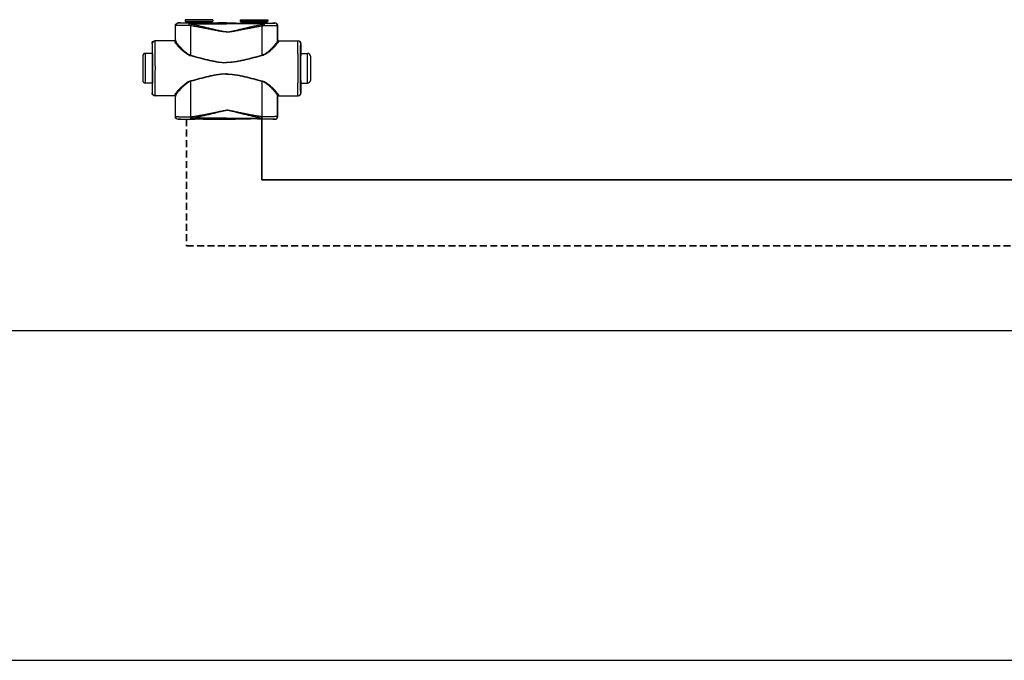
# Model space of a CAD drawing. Header units: millimetres. Extents: x 60394 to 199354, y 20895 to 166073.
# Tile 1 of 256: x 65356 to 66251, y 23395 to 23978. Entities that reach past the tile are written whole.
import ezdxf

# ---------------------------------------------------------------- set-up
doc = ezdxf.new("R2010")
doc.units = ezdxf.units.MM
doc.linetypes.add('VERDECKT', pattern=[9.525, 6.35, -3.175])
doc.layers.add('UT_POTRUBI - PŘÍVOD', color=1, linetype='Continuous', lineweight=35)
doc.layers.add('UT_SCHÉMA_ZPÁTEČKA', color=172, linetype='VERDECKT', lineweight=35)

msp = doc.modelspace()

# ---------------------------------------------------------------- linework, layer by layer
at = {"color": 0, "linetype": 'Continuous'}
for p, q in [((65531.51, 23977.97), (65506.31, 23977.97)), ((65506.31, 23977.97), (65506.31, 23976.57)), ((65531.51, 23977.97), (65531.51, 23976.57)), ((65556.31, 23977.97), (65581.51, 23977.97)), ((65556.31, 23977.97), (65556.31, 23976.57)), ((65581.51, 23977.97), (65581.51, 23976.57)), ((65497.53, 23972.45), (65497.41, 23972.57)), ((65497.41, 23959.57), (65497.41, 23972.57)), ((65500.03, 23974.95), (65499.91, 23975.07)), ((65501.56, 23975.07), (65499.91, 23975.07)), ((65501.91, 23974.97), (65501.56, 23975.07)), ((65506.31, 23976.57), (65507.26, 23975.62)), ((65506.31, 23976.57), (65531.51, 23976.57)), ((65507.26, 23975.62), (65530.55, 23975.62)), ((65507.41, 23975.26), (65530.41, 23975.26)), ((65507.41, 23975.26), (65507.41, 23974.9)), ((65515.05, 23974.88), (65510.21, 23974.88)), ((65510.21, 23974.18), (65510.21, 23974.88)), ((65510.21, 23974.18), (65543.91, 23974.18)), ((65543.91, 23974.88), (65522.76, 23974.88)), ((65530.41, 23975.26), (65530.41, 23974.9)), ((65531.51, 23976.57), (65530.55, 23975.62)), ((65537.66, 23975.07), (65535.91, 23974.97)), ((65543.91, 23975.07), (65537.66, 23975.07)), ((65543.91, 23975.07), (65550.16, 23975.07)), ((65543.91, 23974.88), (65565.05, 23974.88)), ((65577.61, 23974.18), (65543.91, 23974.18)), ((65550.16, 23975.07), (65551.91, 23974.97)), ((65581.51, 23976.57), (65556.31, 23976.57)), ((65556.31, 23976.57), (65557.26, 23975.62)), ((65580.55, 23975.62), (65557.26, 23975.62)), ((65580.41, 23975.26), (65557.41, 23975.26)), ((65557.41, 23975.26), (65557.41, 23974.9)), ((65572.76, 23974.88), (65577.61, 23974.88)), ((65577.61, 23974.18), (65577.61, 23974.88)), ((65580.41, 23975.26), (65580.41, 23974.9)), ((65581.51, 23976.57), (65580.55, 23975.62)), ((65585.91, 23974.97), (65586.26, 23975.07)), ((65586.26, 23975.07), (65587.91, 23975.07)), ((65587.79, 23974.95), (65587.91, 23975.07)), ((65590.28, 23972.45), (65590.41, 23972.57)), ((65590.41, 23959.57), (65590.41, 23972.57)), ((65497.41, 23959.57), (65497.51, 23959.57)), ((65590.41, 23959.57), (65590.3, 23959.57)), ((65476.42, 23956.27), (65476.21, 23956.27)), ((65476.21, 23956.27), (65476.21, 23948.12)), ((65496.71, 23958.77), (65478.71, 23958.77)), ((65591.1, 23958.77), (65609.11, 23958.77)), ((65611.4, 23956.27), (65611.61, 23956.27)), ((65611.61, 23956.27), (65611.61, 23948.12)), ((65467.71, 23944.77), (65467.71, 23922.77)), ((65476.46, 23947.27), (65470.21, 23947.27)), ((65470.21, 23920.27), (65470.21, 23947.27)), ((65476.21, 23948.12), (65476.42, 23947.77)), ((65476.6, 23947.76), (65476.6, 23947.77)), ((65611.21, 23947.76), (65611.21, 23947.77)), ((65611.36, 23947.27), (65617.61, 23947.27)), ((65611.61, 23948.12), (65611.4, 23947.77)), ((65617.61, 23920.27), (65617.61, 23947.27)), ((65620.11, 23944.77), (65620.11, 23922.77)), ((65476.46, 23920.27), (65470.21, 23920.27)), ((65476.42, 23919.77), (65476.21, 23919.42)), ((65476.21, 23919.42), (65476.21, 23911.27)), ((65476.6, 23919.77), (65476.6, 23919.78)), ((65611.21, 23919.77), (65611.21, 23919.78)), ((65611.36, 23920.27), (65617.61, 23920.27)), ((65611.4, 23919.77), (65611.61, 23919.42)), ((65611.61, 23919.42), (65611.61, 23911.27)), ((65476.21, 23911.27), (65476.42, 23911.27)), ((65496.71, 23908.77), (65478.71, 23908.77)), ((65497.51, 23907.97), (65497.41, 23907.97)), ((65497.41, 23889.87), (65497.41, 23907.97)), ((65590.3, 23907.97), (65590.41, 23907.97)), ((65590.41, 23889.87), (65590.41, 23907.97)), ((65591.1, 23908.77), (65609.11, 23908.77)), ((65611.61, 23911.27), (65611.4, 23911.27)), ((65497.41, 23889.87), (65497.52, 23889.99)), ((65511.45, 23889.62), (65511.63, 23889.62)), ((65543.91, 23888.31), (65511.95, 23888.31)), ((65511.95, 23887.56), (65511.95, 23888.31)), ((65543.91, 23888.31), (65575.86, 23888.31)), ((65575.86, 23887.56), (65575.86, 23888.31)), ((65576.36, 23889.62), (65576.19, 23889.62)), ((65590.41, 23889.87), (65590.29, 23889.99)), ((65499.91, 23887.37), (65500.02, 23887.49)), ((65501.56, 23887.37), (65499.91, 23887.37)), ((65501.91, 23887.48), (65501.56, 23887.37)), ((65511.77, 23887.56), (65511.95, 23887.56)), ((65511.95, 23887.56), (65513.21, 23887.56)), ((65524.6, 23887.56), (65543.91, 23887.56)), ((65537.66, 23887.37), (65535.91, 23887.48)), ((65543.91, 23887.37), (65537.66, 23887.37)), ((65563.21, 23887.56), (65543.91, 23887.56)), ((65543.91, 23887.37), (65550.16, 23887.37)), ((65550.16, 23887.37), (65551.91, 23887.48)), ((65575.86, 23887.56), (65574.6, 23887.56)), ((65576.04, 23887.56), (65575.86, 23887.56)), ((65585.91, 23887.48), (65586.26, 23887.37)), ((65586.26, 23887.37), (65587.91, 23887.37)), ((65587.91, 23887.37), (65587.79, 23887.49))]:
    msp.add_line(p, q, dxfattribs=at)
for p, q in [((64740.61, 23695.36), (199354.39, 23695.36)), ((64740.61, 23395.36), (199354.39, 23395.36))]:
    msp.add_line(p, q)
for centre, radius, start, end in [((65500.03, 23972.45), 2.5, 90.00246, 179.99754), ((65506.91, 23975.26), 0.5, 0, 45), ((65530.91, 23975.26), 0.5, 135, 180), ((65556.91, 23975.26), 0.5, 0, 45), ((65580.91, 23975.26), 0.5, 135, 180), ((65587.78, 23972.45), 2.5, 0.00246, 89.99754), ((65496.71, 23959.57), 0.8, 270.0036, 359.99724), ((65591.1, 23959.57), 0.8, 180.00276, 269.9964), ((65478.92, 23956.27), 2.5, 90.00225, 180.00111), ((65608.9, 23956.27), 2.5, 359.99889, 89.99775), ((65470.21, 23944.77), 2.5, 90, 180), ((63036.75, 23933.77), 2442.41, 359.68325, 0.31675), ((68051.07, 23933.77), 2442.41, 179.68325, 180.31675), ((65617.61, 23944.77), 2.5, 0, 90), ((65470.21, 23922.77), 2.5, 180, 270), ((65617.61, 23922.77), 2.5, 270, 0), ((65478.92, 23911.27), 2.5, 179.99889, 269.99775), ((65496.71, 23907.97), 0.8, 0.00276, 89.9964), ((65591.1, 23907.97), 0.8, 90.0036, 179.99724), ((65608.9, 23911.27), 2.5, 270.00225, 0.00111), ((65500.02, 23889.99), 2.5, 180.00246, 269.99754), ((65587.79, 23889.99), 2.5, 270.00246, 359.99754)]:
    msp.add_arc(centre, radius, start, end, dxfattribs=at)
at = {"color": 0, "linetype": 'Continuous', "extrusion": (0, 0, -1)}
for centre, major_axis, ratio, start_param, end_param in [((65499.91, 23972.57), (-1.77, 1.77), 0.999973, -0.785384, 0.785384), ((65518.91, 23974.97), (-17, 0), 0.005236, 4.941076, 6.283185), ((65518.91, 23974.97), (-17, 0), 0.005236, 3.141593, 4.483702), ((65496.61, 23959.57), (-0.8, 0), 0.999986, -3.141593, -1.659157), ((65478.71, 23956.27), (-2.5, 0), 0.999945, 0, 1.570796), ((65476.42, 23933.77), (0, 14), 0.010472, 0, 3.141593), ((65478.71, 23911.27), (-2.5, 0), 0.999945, -1.570796, 0), ((65496.61, 23907.97), (0.8, 0), 0.999986, -1.395381, 0), ((65499.91, 23889.87), (1.77, 1.77), 0.999973, -3.926977, -2.356208), ((65518.91, 23887.48), (-17, 0), 0.005236, 0, 1.229157), ((65518.91, 23887.48), (-17, 0), 0.005236, 1.912436, 3.141593)]:
    msp.add_ellipse(centre, major_axis=major_axis, ratio=ratio, start_param=start_param, end_param=end_param, dxfattribs=at)
at = {"color": 0, "linetype": 'Continuous'}
for centre, major_axis, ratio, start_param, end_param in [((65568.91, 23974.97), (17, 0), 0.005236, 3.141593, 4.483702), ((65568.91, 23974.97), (17, 0), 0.005236, 4.941076, 6.283185), ((65587.91, 23972.57), (1.77, 1.77), 0.999973, -0.785384, 0.785384), ((65591.21, 23959.57), (0.8, 0), 0.999986, -3.141593, -1.659157), ((65609.11, 23956.27), (2.5, 0), 0.999945, 0, 1.570796), ((65611.4, 23933.77), (0, 14), 0.010472, 0, 3.141593), ((65591.21, 23907.97), (-0.8, 0), 0.999986, -1.395381, 0), ((65609.11, 23911.27), (2.5, 0), 0.999945, -1.570796, 0), ((65587.91, 23889.87), (-1.77, 1.77), 0.999973, -3.926977, -2.356208), ((65568.91, 23887.48), (17, 0), 0.005236, 1.912436, 3.141593), ((65568.91, 23887.48), (17, 0), 0.005236, 0, 1.229157)]:
    msp.add_ellipse(centre, major_axis=major_axis, ratio=ratio, start_param=start_param, end_param=end_param, dxfattribs=at)
for points, knots in [([(65509.59, 23972.76), (65508.76, 23972.76), (65507.15, 23972.75), (65505.19, 23972.73), (65503.72, 23972.71), (65502.71, 23972.69), (65501.78, 23972.67), (65500.94, 23972.65), (65500.17, 23972.63), (65499.5, 23972.61), (65498.92, 23972.58), (65498.5, 23972.56), (65498.22, 23972.55), (65498.04, 23972.53), (65497.89, 23972.52), (65497.77, 23972.51), (65497.67, 23972.49), (65497.6, 23972.48), (65497.56, 23972.47), (65497.53, 23972.46), (65497.53, 23972.45)], [0, 0, 0, 0, 0.207034, 0.39928, 0.488214, 0.57154, 0.648707, 0.71921, 0.782588, 0.838437, 0.886403, 0.926186, 0.942933, 0.957549, 0.970012, 0.98031, 0.988432, 0.994377, 0.998178, 1, 1, 1, 1]), ([(65497.54, 23959.04), (65497.54, 23960.16), (65497.54, 23964.63), (65497.53, 23969.1), (65497.53, 23972.45)], [0, 0, 0, 0, 0.250733, 1, 1, 1, 1]), ([(65510.21, 23974.88), (65509.5, 23974.88), (65508.14, 23974.88), (65506.48, 23974.89), (65505.24, 23974.89), (65504.4, 23974.9), (65503.61, 23974.9), (65502.9, 23974.9), (65502.25, 23974.91), (65501.69, 23974.91), (65501.2, 23974.92), (65500.85, 23974.92), (65500.61, 23974.93), (65500.46, 23974.93), (65500.33, 23974.93), (65500.23, 23974.94), (65500.16, 23974.94), (65500.11, 23974.94), (65500.08, 23974.94), (65500.06, 23974.94), (65500.05, 23974.95), (65500.04, 23974.95), (65500.03, 23974.95), (65500.03, 23974.95)], [0, 0, 0, 0, 0.207653, 0.400343, 0.489423, 0.572844, 0.650059, 0.720565, 0.783909, 0.839692, 0.887568, 0.927242, 0.943927, 0.958477, 0.970869, 0.981088, 0.989117, 0.992306, 0.994945, 0.997032, 0.998568, 0.999554, 1, 1, 1, 1]), ([(65510.21, 23974.88), (65510.12, 23974.88), (65510.01, 23974.77), (65509.94, 23974.63), (65509.87, 23974.48), (65509.79, 23974.26), (65509.72, 23973.94), (65509.66, 23973.58), (65509.61, 23973.18), (65509.6, 23972.9), (65509.59, 23972.76)], [0, 0, 0, 0, 0.117156, 0.161001, 0.211236, 0.330442, 0.472834, 0.634922, 0.812344, 1, 1, 1, 1]), ([(65510.21, 23974.18), (65510.08, 23973.98), (65509.85, 23973.51), (65509.67, 23973.03), (65509.59, 23972.76)], [0, 0, 0, 0, 0.464895, 1, 1, 1, 1]), ([(65511.45, 23972.4), (65511.3, 23972.42), (65510.67, 23972.52), (65510.05, 23972.65), (65509.59, 23972.76)], [0, 0, 0, 0, 0.252579, 1, 1, 1, 1]), ([(65511.78, 23973.74), (65511.64, 23973.77), (65511.11, 23973.89), (65510.59, 23974.05), (65510.21, 23974.18)], [0, 0, 0, 0, 0.253704, 1, 1, 1, 1]), ([(65511.78, 23973.74), (65511.71, 23973.54), (65511.6, 23973.09), (65511.5, 23972.64), (65511.45, 23972.4)], [0, 0, 0, 0, 0.464569, 1, 1, 1, 1]), ([(65543.91, 23966.76), (65543.91, 23966.76), (65543.22, 23966.76), (65541.84, 23966.84), (65539.79, 23967.12), (65537.75, 23967.47), (65535.04, 23967.98), (65531.66, 23968.64), (65527.62, 23969.44), (65523.57, 23970.22), (65519.53, 23970.98), (65515.49, 23971.71), (65512.8, 23972.18), (65511.45, 23972.4)], [0.5000015, 0.5000015, 0.5000015, 0.5000015, 0.500002, 0.5313979, 0.5627848, 0.5941575, 0.6255147, 0.6881766, 0.7507583, 0.8132458, 0.8756245, 0.9378805, 1, 1, 1, 1]), ([(65511.47, 23945.63), (65511.47, 23947.87), (65511.47, 23956.79), (65511.46, 23965.72), (65511.45, 23972.4)], [0, 0, 0, 0, 0.250952, 1, 1, 1, 1]), ([(65543.91, 23966.94), (65543.91, 23966.94), (65543.56, 23966.94), (65542.87, 23966.97), (65541.5, 23967.1), (65539.8, 23967.38), (65537.78, 23967.81), (65535.76, 23968.26), (65533.76, 23968.74), (65531.08, 23969.37), (65527.75, 23970.17), (65523.75, 23971.12), (65519.76, 23972.03), (65515.77, 23972.91), (65513.11, 23973.47), (65511.78, 23973.74)], [0.499995, 0.499995, 0.499995, 0.499995, 0.4999958, 0.5157333, 0.5314718, 0.5629204, 0.5943483, 0.6257534, 0.6571339, 0.6884877, 0.7511054, 0.813586, 0.8759088, 0.9380534, 1, 1, 1, 1]), ([(65522.76, 23974.88), (65522.12, 23974.88), (65520.84, 23974.85), (65518.91, 23974.83), (65516.98, 23974.85), (65515.69, 23974.88), (65515.05, 23974.88)], [0, 0, 0, 0, 0.248355, 0.5, 0.751645, 1, 1, 1, 1]), ([(65543.91, 23966.94), (65543.91, 23966.94), (65544.25, 23966.94), (65544.94, 23966.97), (65546.32, 23967.1), (65548.02, 23967.38), (65550.04, 23967.81), (65552.05, 23968.26), (65554.06, 23968.74), (65556.73, 23969.37), (65560.06, 23970.17), (65564.06, 23971.12), (65568.05, 23972.03), (65572.04, 23972.91), (65574.71, 23973.47), (65576.04, 23973.74)], [0.499995, 0.499995, 0.499995, 0.499995, 0.4999958, 0.5157333, 0.5314718, 0.5629204, 0.5943483, 0.6257534, 0.6571339, 0.6884877, 0.7511054, 0.813586, 0.8759088, 0.9380534, 1, 1, 1, 1]), ([(65543.91, 23966.76), (65543.91, 23966.76), (65544.6, 23966.76), (65545.98, 23966.84), (65548.03, 23967.12), (65550.07, 23967.47), (65552.77, 23967.98), (65556.15, 23968.64), (65560.2, 23969.44), (65564.24, 23970.22), (65568.28, 23970.98), (65572.32, 23971.71), (65575.01, 23972.18), (65576.36, 23972.4)], [0.5000015, 0.5000015, 0.5000015, 0.5000015, 0.500002, 0.5313979, 0.5627848, 0.5941575, 0.6255147, 0.6881766, 0.7507583, 0.8132458, 0.8756245, 0.9378805, 1, 1, 1, 1]), ([(65565.05, 23974.88), (65565.69, 23974.88), (65566.98, 23974.85), (65568.91, 23974.83), (65570.84, 23974.85), (65572.12, 23974.88), (65572.76, 23974.88)], [0, 0, 0, 0, 0.248355, 0.5, 0.751645, 1, 1, 1, 1]), ([(65576.04, 23973.74), (65576.17, 23973.77), (65576.7, 23973.89), (65577.22, 23974.05), (65577.61, 23974.18)], [0, 0, 0, 0, 0.253704, 1, 1, 1, 1]), ([(65576.04, 23973.74), (65576.1, 23973.54), (65576.22, 23973.09), (65576.31, 23972.64), (65576.36, 23972.4)], [0, 0, 0, 0, 0.464569, 1, 1, 1, 1]), ([(65576.35, 23945.63), (65576.35, 23947.87), (65576.35, 23956.79), (65576.35, 23965.72), (65576.36, 23972.4)], [0, 0, 0, 0, 0.250952, 1, 1, 1, 1]), ([(65576.36, 23972.4), (65576.52, 23972.42), (65577.14, 23972.52), (65577.76, 23972.65), (65578.22, 23972.76)], [0, 0, 0, 0, 0.252579, 1, 1, 1, 1]), ([(65577.61, 23974.88), (65578.31, 23974.88), (65579.67, 23974.88), (65581.33, 23974.89), (65582.57, 23974.89), (65583.42, 23974.9), (65584.2, 23974.9), (65584.92, 23974.9), (65585.56, 23974.91), (65586.13, 23974.91), (65586.61, 23974.92), (65586.97, 23974.92), (65587.21, 23974.93), (65587.36, 23974.93), (65587.48, 23974.93), (65587.59, 23974.94), (65587.66, 23974.94), (65587.71, 23974.94), (65587.73, 23974.94), (65587.75, 23974.94), (65587.77, 23974.95), (65587.78, 23974.95), (65587.78, 23974.95), (65587.79, 23974.95)], [0, 0, 0, 0, 0.207653, 0.400343, 0.489423, 0.572844, 0.650059, 0.720565, 0.783909, 0.839692, 0.887568, 0.927242, 0.943927, 0.958477, 0.970869, 0.981088, 0.989117, 0.992306, 0.994945, 0.997032, 0.998568, 0.999554, 1, 1, 1, 1]), ([(65577.61, 23974.88), (65577.7, 23974.88), (65577.8, 23974.77), (65577.88, 23974.63), (65577.95, 23974.48), (65578.02, 23974.26), (65578.1, 23973.94), (65578.16, 23973.58), (65578.2, 23973.18), (65578.22, 23972.9), (65578.22, 23972.76)], [0, 0, 0, 0, 0.117156, 0.161001, 0.211236, 0.330442, 0.472834, 0.634922, 0.812344, 1, 1, 1, 1]), ([(65577.61, 23974.18), (65577.73, 23973.98), (65577.96, 23973.51), (65578.14, 23973.03), (65578.22, 23972.76)], [0, 0, 0, 0, 0.464895, 1, 1, 1, 1]), ([(65578.22, 23972.76), (65579.06, 23972.76), (65580.66, 23972.75), (65582.63, 23972.73), (65584.1, 23972.71), (65585.1, 23972.69), (65586.03, 23972.67), (65586.88, 23972.65), (65587.64, 23972.63), (65588.32, 23972.61), (65588.89, 23972.58), (65589.31, 23972.56), (65589.6, 23972.55), (65589.77, 23972.53), (65589.92, 23972.52), (65590.05, 23972.51), (65590.14, 23972.49), (65590.22, 23972.48), (65590.26, 23972.47), (65590.28, 23972.46), (65590.28, 23972.45)], [0, 0, 0, 0, 0.207034, 0.39928, 0.488214, 0.57154, 0.648707, 0.71921, 0.782588, 0.838437, 0.886403, 0.926186, 0.942933, 0.957549, 0.970012, 0.98031, 0.988432, 0.994377, 0.998178, 1, 1, 1, 1]), ([(65590.28, 23959.04), (65590.28, 23960.16), (65590.28, 23964.63), (65590.28, 23969.1), (65590.28, 23972.45)], [0, 0, 0, 0, 0.250733, 1, 1, 1, 1]), ([(65497.51, 23959.57), (65497.51, 23959.57), (65497.51, 23959.57), (65497.52, 23959.56), (65497.52, 23959.55), (65497.52, 23959.53), (65497.52, 23959.49), (65497.53, 23959.43), (65497.53, 23959.36), (65497.53, 23959.26), (65497.54, 23959.16), (65497.54, 23959.08), (65497.54, 23959.04)], [0, 0, 0, 0, 0.005057, 0.017214, 0.037015, 0.06455, 0.142921, 0.252392, 0.392925, 0.564459, 0.766871, 1, 1, 1, 1]), ([(65590.3, 23959.57), (65590.3, 23959.57), (65590.3, 23959.57), (65590.3, 23959.56), (65590.3, 23959.55), (65590.29, 23959.53), (65590.29, 23959.49), (65590.29, 23959.43), (65590.28, 23959.36), (65590.28, 23959.26), (65590.28, 23959.16), (65590.28, 23959.08), (65590.28, 23959.04)], [0, 0, 0, 0, 0.005057, 0.017214, 0.037015, 0.06455, 0.142921, 0.252392, 0.392925, 0.564459, 0.766871, 1, 1, 1, 1]), ([(65476.6, 23947.77), (65476.6, 23948.4), (65476.59, 23949.59), (65476.57, 23951.04), (65476.55, 23952.09), (65476.54, 23952.79), (65476.53, 23953.43), (65476.52, 23954.01), (65476.51, 23954.53), (65476.5, 23954.98), (65476.48, 23955.37), (65476.47, 23955.64), (65476.46, 23955.83), (65476.46, 23955.95), (65476.45, 23956.04), (65476.44, 23956.12), (65476.44, 23956.18), (65476.43, 23956.23), (65476.43, 23956.25), (65476.42, 23956.27), (65476.42, 23956.27)], [0, 0, 0, 0, 0.221931, 0.420259, 0.509783, 0.592499, 0.668149, 0.736495, 0.797321, 0.850436, 0.895675, 0.932895, 0.948462, 0.961984, 0.973451, 0.982856, 0.990196, 0.99547, 0.998697, 1, 1, 1, 1]), ([(65479.12, 23947.27), (65479.11, 23948.11), (65479.1, 23949.71), (65479.08, 23951.65), (65479.07, 23953.06), (65479.06, 23954.02), (65479.04, 23954.89), (65479.03, 23955.68), (65479.02, 23956.39), (65479, 23957), (65478.99, 23957.53), (65478.98, 23957.91), (65478.97, 23958.17), (65478.96, 23958.32), (65478.95, 23958.46), (65478.95, 23958.57), (65478.94, 23958.65), (65478.93, 23958.71), (65478.93, 23958.75), (65478.92, 23958.77), (65478.92, 23958.77), (65478.92, 23958.77)], [0, 0, 0, 0, 0.218984, 0.416191, 0.505653, 0.588551, 0.664564, 0.733396, 0.794781, 0.848478, 0.894279, 0.932006, 0.947796, 0.961515, 0.973152, 0.982695, 0.990138, 0.995479, 0.998726, 0.999584, 1, 1, 1, 1]), ([(65496.71, 23958.77), (65496.71, 23958.77), (65496.71, 23958.77), (65496.72, 23958.76), (65496.72, 23958.75), (65496.72, 23958.73), (65496.72, 23958.69), (65496.73, 23958.64), (65496.73, 23958.56), (65496.73, 23958.47), (65496.74, 23958.37), (65496.74, 23958.29), (65496.74, 23958.25)], [0, 0, 0, 0, 0.005122, 0.017304, 0.037118, 0.064661, 0.143035, 0.252499, 0.393016, 0.564526, 0.766907, 1, 1, 1, 1]), ([(65497.54, 23959.04), (65497.54, 23958.93), (65497.5, 23958.73), (65497.32, 23958.47), (65497.05, 23958.29), (65496.84, 23958.25), (65496.74, 23958.25)], [0, 0, 0, 0, 0.247572, 0.496581, 0.747591, 1, 1, 1, 1]), ([(65496.74, 23958.25), (65496.74, 23958.19), (65496.76, 23958.05), (65496.83, 23957.83), (65496.94, 23957.58), (65497.15, 23957.19), (65497.51, 23956.65), (65498.04, 23955.94), (65498.69, 23955.16), (65499.72, 23953.98), (65501.22, 23952.39), (65503.26, 23950.43), (65505.18, 23948.79), (65506.87, 23947.52), (65508.73, 23946.32), (65510.27, 23945.59), (65511.37, 23945.3)], [0, 0, 0, 0, 0.009694, 0.02127, 0.034861, 0.050494, 0.087694, 0.13227, 0.183417, 0.240322, 0.368483, 0.511765, 0.666448, 0.747227, 0.829948, 1, 1, 1, 1]), ([(65497.54, 23959.04), (65497.54, 23958.97), (65497.56, 23958.82), (65497.63, 23958.59), (65497.73, 23958.33), (65497.93, 23957.93), (65498.27, 23957.37), (65498.77, 23956.64), (65499.37, 23955.83), (65500.35, 23954.62), (65501.77, 23952.99), (65503.7, 23950.97), (65505.51, 23949.28), (65507.13, 23947.97), (65508.91, 23946.71), (65510.4, 23945.94), (65511.47, 23945.63)], [0, 0, 0, 0, 0.010286, 0.022433, 0.036551, 0.052653, 0.090607, 0.135698, 0.187142, 0.244158, 0.372094, 0.514728, 0.6685, 0.748767, 0.830965, 1, 1, 1, 1]), ([(65590.28, 23959.04), (65590.27, 23958.97), (65590.25, 23958.82), (65590.19, 23958.59), (65590.08, 23958.33), (65589.88, 23957.93), (65589.55, 23957.37), (65589.05, 23956.64), (65588.44, 23955.83), (65587.47, 23954.62), (65586.05, 23952.99), (65584.12, 23950.97), (65582.3, 23949.28), (65580.69, 23947.97), (65578.91, 23946.71), (65577.41, 23945.94), (65576.35, 23945.63)], [0, 0, 0, 0, 0.010286, 0.022433, 0.036551, 0.052653, 0.090607, 0.135698, 0.187142, 0.244158, 0.372094, 0.514728, 0.6685, 0.748767, 0.830965, 1, 1, 1, 1]), ([(65591.08, 23958.25), (65591.07, 23958.19), (65591.05, 23958.05), (65590.98, 23957.83), (65590.87, 23957.58), (65590.66, 23957.19), (65590.3, 23956.65), (65589.77, 23955.94), (65589.13, 23955.16), (65588.1, 23953.98), (65586.59, 23952.39), (65584.55, 23950.43), (65582.64, 23948.79), (65580.94, 23947.52), (65579.08, 23946.32), (65577.54, 23945.59), (65576.45, 23945.3)], [0, 0, 0, 0, 0.009694, 0.02127, 0.034861, 0.050494, 0.087694, 0.13227, 0.183417, 0.240322, 0.368483, 0.511765, 0.666448, 0.747227, 0.829948, 1, 1, 1, 1]), ([(65590.28, 23959.04), (65590.28, 23958.93), (65590.32, 23958.73), (65590.5, 23958.47), (65590.76, 23958.29), (65590.97, 23958.25), (65591.08, 23958.25)], [0, 0, 0, 0, 0.247572, 0.496581, 0.747591, 1, 1, 1, 1]), ([(65591.1, 23958.77), (65591.1, 23958.77), (65591.1, 23958.77), (65591.1, 23958.76), (65591.1, 23958.75), (65591.09, 23958.73), (65591.09, 23958.69), (65591.09, 23958.64), (65591.09, 23958.56), (65591.08, 23958.47), (65591.08, 23958.37), (65591.08, 23958.29), (65591.08, 23958.25)], [0, 0, 0, 0, 0.005122, 0.017304, 0.037118, 0.064661, 0.143035, 0.252499, 0.393016, 0.564526, 0.766907, 1, 1, 1, 1]), ([(65608.7, 23947.27), (65608.7, 23948.11), (65608.72, 23949.71), (65608.73, 23951.65), (65608.75, 23953.06), (65608.76, 23954.02), (65608.77, 23954.89), (65608.78, 23955.68), (65608.8, 23956.39), (65608.81, 23957), (65608.82, 23957.53), (65608.84, 23957.91), (65608.85, 23958.17), (65608.85, 23958.32), (65608.86, 23958.46), (65608.87, 23958.57), (65608.87, 23958.65), (65608.88, 23958.71), (65608.89, 23958.75), (65608.89, 23958.77), (65608.9, 23958.77), (65608.9, 23958.77)], [0, 0, 0, 0, 0.218984, 0.416191, 0.505653, 0.588551, 0.664564, 0.733396, 0.794781, 0.848478, 0.894279, 0.932006, 0.947796, 0.961515, 0.973152, 0.982695, 0.990138, 0.995479, 0.998726, 0.999584, 1, 1, 1, 1]), ([(65611.21, 23947.77), (65611.22, 23948.4), (65611.23, 23949.59), (65611.25, 23951.04), (65611.26, 23952.09), (65611.27, 23952.79), (65611.28, 23953.43), (65611.29, 23954.01), (65611.31, 23954.53), (65611.32, 23954.98), (65611.33, 23955.37), (65611.34, 23955.64), (65611.35, 23955.83), (65611.36, 23955.95), (65611.36, 23956.04), (65611.37, 23956.12), (65611.38, 23956.18), (65611.38, 23956.23), (65611.39, 23956.25), (65611.39, 23956.27), (65611.4, 23956.27)], [0, 0, 0, 0, 0.221931, 0.420259, 0.509783, 0.592499, 0.668149, 0.736495, 0.797321, 0.850436, 0.895675, 0.932895, 0.948462, 0.961984, 0.973451, 0.982856, 0.990196, 0.99547, 0.998697, 1, 1, 1, 1]), ([(65476.6, 23919.78), (65476.62, 23921.98), (65476.64, 23926.64), (65476.66, 23933.77), (65476.64, 23940.9), (65476.62, 23945.56), (65476.6, 23947.76)], [0, 0, 0, 0, 0.235226, 0.499987, 0.764754, 1, 1, 1, 1]), ([(65511.47, 23945.63), (65511.46, 23945.6), (65511.43, 23945.49), (65511.39, 23945.38), (65511.37, 23945.3)], [0, 0, 0, 0, 0.258378, 1, 1, 1, 1]), ([(65511.37, 23945.3), (65514.03, 23944.58), (65518.03, 23943.5), (65523.39, 23942.13), (65527.43, 23941.16), (65531.5, 23940.28), (65535.6, 23939.56), (65539.05, 23939.14), (65541.82, 23938.97), (65543.21, 23938.94), (65543.91, 23938.94), (65543.91, 23938.94)], [0, 0, 0, 0, 0.1245061, 0.1869228, 0.2494269, 0.3120016, 0.3746311, 0.4372993, 0.4686472, 0.4999998, 0.5, 0.5, 0.5, 0.5]), ([(65511.47, 23945.63), (65514.12, 23944.89), (65518.11, 23943.79), (65523.44, 23942.38), (65527.47, 23941.38), (65531.52, 23940.47), (65535.61, 23939.72), (65539.06, 23939.29), (65541.83, 23939.11), (65543.21, 23939.08), (65543.91, 23939.08), (65543.91, 23939.08)], [0, 0, 0, 0, 0.1244767, 0.1868883, 0.2493924, 0.3119715, 0.3746087, 0.437287, 0.4686409, 0.4999998, 0.5, 0.5, 0.5, 0.5]), ([(65576.35, 23945.63), (65573.69, 23944.89), (65569.71, 23943.79), (65564.37, 23942.38), (65560.35, 23941.38), (65556.29, 23940.47), (65552.2, 23939.72), (65548.76, 23939.29), (65545.99, 23939.11), (65544.6, 23939.08), (65543.91, 23939.08), (65543.91, 23939.08)], [0, 0, 0, 0, 0.1244767, 0.1868883, 0.2493924, 0.3119715, 0.3746087, 0.437287, 0.4686409, 0.4999998, 0.5, 0.5, 0.5, 0.5]), ([(65576.45, 23945.3), (65573.78, 23944.58), (65569.78, 23943.5), (65564.43, 23942.13), (65560.39, 23941.16), (65556.32, 23940.28), (65552.22, 23939.56), (65548.77, 23939.14), (65545.99, 23938.97), (65544.6, 23938.94), (65543.91, 23938.94), (65543.91, 23938.94)], [0, 0, 0, 0, 0.1245061, 0.1869228, 0.2494269, 0.3120016, 0.3746311, 0.4372993, 0.4686472, 0.4999998, 0.5, 0.5, 0.5, 0.5]), ([(65576.35, 23945.63), (65576.35, 23945.6), (65576.39, 23945.49), (65576.42, 23945.38), (65576.45, 23945.3)], [0, 0, 0, 0, 0.258378, 1, 1, 1, 1]), ([(65611.21, 23919.78), (65611.19, 23921.98), (65611.17, 23926.64), (65611.16, 23933.77), (65611.17, 23940.9), (65611.19, 23945.56), (65611.21, 23947.76)], [0, 0, 0, 0, 0.235226, 0.499987, 0.764754, 1, 1, 1, 1]), ([(65543.91, 23928.61), (65542.52, 23928.61), (65539.74, 23928.49), (65535.6, 23927.99), (65531.5, 23927.26), (65527.43, 23926.38), (65523.39, 23925.41), (65518.03, 23924.04), (65514.03, 23922.96), (65511.37, 23922.25)], [0.5, 0.5, 0.5, 0.5, 0.5626889, 0.6253582, 0.6879892, 0.7505657, 0.8130716, 0.8754902, 1, 1, 1, 1]), ([(65543.91, 23928.46), (65542.52, 23928.46), (65539.75, 23928.33), (65535.61, 23927.82), (65531.52, 23927.07), (65527.47, 23926.16), (65523.44, 23925.16), (65518.11, 23923.76), (65514.12, 23922.65), (65511.47, 23921.92)], [0.5, 0.5, 0.5, 0.5, 0.5627005, 0.6253799, 0.6880187, 0.7505997, 0.8131057, 0.8755193, 1, 1, 1, 1]), ([(65543.91, 23928.61), (65545.3, 23928.61), (65548.08, 23928.49), (65552.22, 23927.99), (65556.32, 23927.26), (65560.39, 23926.38), (65564.43, 23925.41), (65569.78, 23924.04), (65573.78, 23922.96), (65576.45, 23922.25)], [0.5, 0.5, 0.5, 0.5, 0.5626889, 0.6253582, 0.6879892, 0.7505657, 0.8130716, 0.8754902, 1, 1, 1, 1]), ([(65543.91, 23928.46), (65545.29, 23928.46), (65548.07, 23928.33), (65552.2, 23927.82), (65556.29, 23927.07), (65560.35, 23926.16), (65564.37, 23925.16), (65569.71, 23923.76), (65573.69, 23922.65), (65576.35, 23921.92)], [0.5, 0.5, 0.5, 0.5, 0.5627005, 0.6253799, 0.6880187, 0.7505997, 0.8131057, 0.8755193, 1, 1, 1, 1]), ([(65476.42, 23911.27), (65476.42, 23911.27), (65476.43, 23911.29), (65476.43, 23911.31), (65476.44, 23911.36), (65476.44, 23911.42), (65476.45, 23911.5), (65476.46, 23911.6), (65476.46, 23911.71), (65476.47, 23911.9), (65476.48, 23912.18), (65476.5, 23912.56), (65476.51, 23913.01), (65476.52, 23913.53), (65476.53, 23914.11), (65476.54, 23914.75), (65476.55, 23915.45), (65476.57, 23916.5), (65476.59, 23917.95), (65476.6, 23919.14), (65476.6, 23919.77)], [0, 0, 0, 0, 0.001303, 0.00453, 0.009804, 0.017144, 0.026549, 0.038016, 0.051538, 0.067105, 0.104325, 0.149564, 0.202679, 0.263505, 0.331851, 0.407501, 0.490217, 0.579741, 0.778069, 1, 1, 1, 1]), ([(65478.92, 23908.77), (65478.92, 23908.77), (65478.92, 23908.78), (65478.93, 23908.79), (65478.93, 23908.83), (65478.94, 23908.89), (65478.95, 23908.97), (65478.95, 23909.08), (65478.96, 23909.22), (65478.97, 23909.38), (65478.98, 23909.63), (65478.99, 23910.01), (65479, 23910.54), (65479.02, 23911.16), (65479.03, 23911.86), (65479.04, 23912.65), (65479.06, 23913.53), (65479.07, 23914.48), (65479.08, 23915.89), (65479.1, 23917.83), (65479.11, 23919.43), (65479.12, 23920.27)], [0, 0, 0, 0, 0.000416, 0.001274, 0.004521, 0.009862, 0.017305, 0.026849, 0.038485, 0.052204, 0.067994, 0.105721, 0.151522, 0.205219, 0.266604, 0.335437, 0.411449, 0.494347, 0.58381, 0.781016, 1, 1, 1, 1]), ([(65511.37, 23922.25), (65510.27, 23921.95), (65508.73, 23921.23), (65506.87, 23920.02), (65505.18, 23918.75), (65503.26, 23917.11), (65501.22, 23915.15), (65499.72, 23913.57), (65498.69, 23912.39), (65498.04, 23911.6), (65497.51, 23910.89), (65497.15, 23910.35), (65496.94, 23909.96), (65496.83, 23909.72), (65496.76, 23909.5), (65496.74, 23909.35), (65496.74, 23909.29)], [0, 0, 0, 0, 0.170052, 0.252774, 0.333553, 0.488235, 0.631517, 0.759678, 0.816583, 0.86773, 0.912306, 0.949506, 0.965139, 0.978731, 0.990306, 1, 1, 1, 1]), ([(65511.47, 23921.92), (65510.4, 23921.61), (65508.91, 23920.83), (65507.13, 23919.57), (65505.51, 23918.26), (65503.7, 23916.57), (65501.77, 23914.55), (65500.35, 23912.93), (65499.37, 23911.71), (65498.77, 23910.9), (65498.27, 23910.17), (65497.93, 23909.61), (65497.73, 23909.21), (65497.63, 23908.95), (65497.56, 23908.72), (65497.54, 23908.57), (65497.54, 23908.51)], [0, 0, 0, 0, 0.169036, 0.251233, 0.3315, 0.485272, 0.627906, 0.755842, 0.812858, 0.864302, 0.909393, 0.947347, 0.963449, 0.977567, 0.989714, 1, 1, 1, 1]), ([(65511.47, 23921.92), (65511.46, 23921.94), (65511.43, 23922.06), (65511.39, 23922.17), (65511.37, 23922.25)], [0, 0, 0, 0, 0.258378, 1, 1, 1, 1]), ([(65511.45, 23889.62), (65511.45, 23892.29), (65511.46, 23903.06), (65511.47, 23913.82), (65511.47, 23921.92)], [0, 0, 0, 0, 0.248459, 1, 1, 1, 1]), ([(65576.35, 23921.92), (65576.35, 23921.94), (65576.39, 23922.06), (65576.42, 23922.17), (65576.45, 23922.25)], [0, 0, 0, 0, 0.258378, 1, 1, 1, 1]), ([(65576.35, 23921.92), (65577.41, 23921.61), (65578.91, 23920.83), (65580.69, 23919.57), (65582.3, 23918.26), (65584.12, 23916.57), (65586.05, 23914.55), (65587.47, 23912.93), (65588.44, 23911.71), (65589.05, 23910.9), (65589.55, 23910.17), (65589.88, 23909.61), (65590.08, 23909.21), (65590.19, 23908.95), (65590.25, 23908.72), (65590.27, 23908.57), (65590.28, 23908.51)], [0, 0, 0, 0, 0.169036, 0.251233, 0.3315, 0.485272, 0.627906, 0.755842, 0.812858, 0.864302, 0.909393, 0.947347, 0.963449, 0.977567, 0.989714, 1, 1, 1, 1]), ([(65576.36, 23889.62), (65576.36, 23892.29), (65576.35, 23903.06), (65576.35, 23913.82), (65576.35, 23921.92)], [0, 0, 0, 0, 0.248459, 1, 1, 1, 1]), ([(65576.45, 23922.25), (65577.54, 23921.95), (65579.08, 23921.23), (65580.94, 23920.02), (65582.64, 23918.75), (65584.55, 23917.11), (65586.59, 23915.15), (65588.1, 23913.57), (65589.13, 23912.39), (65589.77, 23911.6), (65590.3, 23910.89), (65590.66, 23910.35), (65590.87, 23909.96), (65590.98, 23909.72), (65591.05, 23909.5), (65591.07, 23909.35), (65591.08, 23909.29)], [0, 0, 0, 0, 0.170052, 0.252774, 0.333553, 0.488235, 0.631517, 0.759678, 0.816583, 0.86773, 0.912306, 0.949506, 0.965139, 0.978731, 0.990306, 1, 1, 1, 1]), ([(65608.9, 23908.77), (65608.9, 23908.77), (65608.89, 23908.78), (65608.89, 23908.79), (65608.88, 23908.83), (65608.87, 23908.89), (65608.87, 23908.97), (65608.86, 23909.08), (65608.85, 23909.22), (65608.85, 23909.38), (65608.84, 23909.63), (65608.82, 23910.01), (65608.81, 23910.54), (65608.8, 23911.16), (65608.78, 23911.86), (65608.77, 23912.65), (65608.76, 23913.53), (65608.75, 23914.48), (65608.73, 23915.89), (65608.72, 23917.83), (65608.7, 23919.43), (65608.7, 23920.27)], [0, 0, 0, 0, 0.000416, 0.001274, 0.004521, 0.009862, 0.017305, 0.026849, 0.038485, 0.052204, 0.067994, 0.105721, 0.151522, 0.205219, 0.266604, 0.335437, 0.411449, 0.494347, 0.58381, 0.781016, 1, 1, 1, 1]), ([(65611.4, 23911.27), (65611.39, 23911.27), (65611.39, 23911.29), (65611.38, 23911.31), (65611.38, 23911.36), (65611.37, 23911.42), (65611.36, 23911.5), (65611.36, 23911.6), (65611.35, 23911.71), (65611.34, 23911.9), (65611.33, 23912.18), (65611.32, 23912.56), (65611.31, 23913.01), (65611.29, 23913.53), (65611.28, 23914.11), (65611.27, 23914.75), (65611.26, 23915.45), (65611.25, 23916.5), (65611.23, 23917.95), (65611.22, 23919.14), (65611.21, 23919.77)], [0, 0, 0, 0, 0.001303, 0.00453, 0.009804, 0.017144, 0.026549, 0.038016, 0.051538, 0.067105, 0.104325, 0.149564, 0.202679, 0.263505, 0.331851, 0.407501, 0.490217, 0.579741, 0.778069, 1, 1, 1, 1]), ([(65496.74, 23909.29), (65496.74, 23909.25), (65496.74, 23909.17), (65496.73, 23909.07), (65496.73, 23908.98), (65496.73, 23908.91), (65496.72, 23908.85), (65496.72, 23908.81), (65496.72, 23908.79), (65496.72, 23908.78), (65496.71, 23908.77), (65496.71, 23908.77), (65496.71, 23908.77)], [0, 0, 0, 0, 0.233093, 0.435474, 0.606984, 0.747501, 0.856965, 0.935339, 0.962882, 0.982696, 0.994878, 1, 1, 1, 1]), ([(65497.54, 23908.51), (65497.54, 23908.61), (65497.5, 23908.82), (65497.32, 23909.08), (65497.05, 23909.25), (65496.84, 23909.29), (65496.74, 23909.29)], [0, 0, 0, 0, 0.247572, 0.496581, 0.747591, 1, 1, 1, 1]), ([(65497.54, 23908.51), (65497.54, 23908.46), (65497.54, 23908.39), (65497.53, 23908.28), (65497.53, 23908.19), (65497.53, 23908.11), (65497.52, 23908.05), (65497.52, 23908.01), (65497.52, 23907.99), (65497.52, 23907.98), (65497.51, 23907.97), (65497.51, 23907.97), (65497.51, 23907.97)], [0, 0, 0, 0, 0.23313, 0.435541, 0.607074, 0.747608, 0.857079, 0.93545, 0.962985, 0.982786, 0.994943, 1, 1, 1, 1]), ([(65497.52, 23889.99), (65497.53, 23891.52), (65497.53, 23897.7), (65497.54, 23903.87), (65497.54, 23908.51)], [0, 0, 0, 0, 0.248801, 1, 1, 1, 1]), ([(65590.28, 23908.51), (65590.28, 23908.61), (65590.32, 23908.82), (65590.5, 23909.08), (65590.76, 23909.25), (65590.97, 23909.29), (65591.08, 23909.29)], [0, 0, 0, 0, 0.247572, 0.496581, 0.747591, 1, 1, 1, 1]), ([(65590.29, 23889.99), (65590.29, 23891.52), (65590.28, 23897.7), (65590.28, 23903.87), (65590.28, 23908.51)], [0, 0, 0, 0, 0.248801, 1, 1, 1, 1]), ([(65590.28, 23908.51), (65590.28, 23908.46), (65590.28, 23908.39), (65590.28, 23908.28), (65590.28, 23908.19), (65590.29, 23908.11), (65590.29, 23908.05), (65590.29, 23908.01), (65590.3, 23907.99), (65590.3, 23907.98), (65590.3, 23907.97), (65590.3, 23907.97), (65590.3, 23907.97)], [0, 0, 0, 0, 0.23313, 0.435541, 0.607074, 0.747608, 0.857079, 0.93545, 0.962985, 0.982786, 0.994943, 1, 1, 1, 1]), ([(65591.08, 23909.29), (65591.08, 23909.25), (65591.08, 23909.17), (65591.08, 23909.07), (65591.09, 23908.98), (65591.09, 23908.91), (65591.09, 23908.85), (65591.09, 23908.81), (65591.1, 23908.79), (65591.1, 23908.78), (65591.1, 23908.77), (65591.1, 23908.77), (65591.1, 23908.77)], [0, 0, 0, 0, 0.233093, 0.435474, 0.606984, 0.747501, 0.856965, 0.935339, 0.962882, 0.982696, 0.994878, 1, 1, 1, 1]), ([(65497.52, 23889.99), (65497.53, 23889.98), (65497.55, 23889.96), (65497.6, 23889.95), (65497.69, 23889.93), (65497.8, 23889.92), (65497.95, 23889.9), (65498.13, 23889.88), (65498.33, 23889.87), (65498.67, 23889.84), (65499.17, 23889.82), (65499.85, 23889.79), (65500.64, 23889.76), (65501.53, 23889.74), (65502.52, 23889.71), (65503.6, 23889.69), (65504.77, 23889.67), (65506.45, 23889.65), (65508.69, 23889.63), (65510.51, 23889.62), (65511.45, 23889.62)], [0, 0, 0, 0, 0.001901, 0.0058, 0.011886, 0.020197, 0.030732, 0.043479, 0.058422, 0.075536, 0.116153, 0.165047, 0.22186, 0.286169, 0.35749, 0.43527, 0.518903, 0.607727, 0.798032, 1, 1, 1, 1]), ([(65511.77, 23887.56), (65511.75, 23887.56), (65511.72, 23887.6), (65511.69, 23887.65), (65511.66, 23887.72), (65511.63, 23887.8), (65511.6, 23887.95), (65511.54, 23888.28), (65511.48, 23888.86), (65511.46, 23889.35), (65511.45, 23889.62)], [0, 0, 0, 0, 0.03281, 0.058939, 0.09263, 0.134005, 0.182986, 0.302653, 0.616803, 1, 1, 1, 1]), ([(65511.63, 23889.62), (65512.97, 23889.84), (65515.65, 23890.3), (65519.68, 23891.02), (65523.7, 23891.78), (65527.06, 23892.44), (65529.75, 23892.98), (65531.76, 23893.39), (65533.78, 23893.8), (65535.79, 23894.22), (65537.81, 23894.63), (65539.49, 23894.98), (65540.84, 23895.24), (65542.19, 23895.48), (65543.22, 23895.63), (65543.91, 23895.63)], [0, 0, 0, 0, 0.0621172, 0.1243716, 0.1867502, 0.2492392, 0.2805207, 0.3118245, 0.3431487, 0.3744915, 0.4058513, 0.4372266, 0.4529199, 0.4686172, 0.5, 0.5, 0.5, 0.5]), ([(65511.95, 23887.56), (65511.93, 23887.56), (65511.89, 23887.6), (65511.86, 23887.65), (65511.84, 23887.72), (65511.81, 23887.8), (65511.78, 23887.95), (65511.72, 23888.28), (65511.66, 23888.86), (65511.64, 23889.35), (65511.63, 23889.62)], [0, 0, 0, 0, 0.032697, 0.058797, 0.092469, 0.133835, 0.182813, 0.302491, 0.616704, 1, 1, 1, 1]), ([(65511.95, 23888.31), (65511.89, 23888.51), (65511.77, 23888.94), (65511.67, 23889.38), (65511.63, 23889.62)], [0, 0, 0, 0, 0.463333, 1, 1, 1, 1]), ([(65511.95, 23888.31), (65513.28, 23888.58), (65515.93, 23889.13), (65519.91, 23890), (65523.89, 23890.92), (65527.21, 23891.71), (65529.87, 23892.35), (65531.86, 23892.85), (65533.86, 23893.34), (65535.85, 23893.85), (65537.85, 23894.35), (65539.52, 23894.76), (65540.85, 23895.08), (65542.19, 23895.37), (65543.22, 23895.55), (65543.91, 23895.55)], [0, 0, 0, 0, 0.0619437, 0.1240868, 0.1864104, 0.2488944, 0.2801902, 0.3115184, 0.3428764, 0.3742614, 0.4056711, 0.4371032, 0.4528275, 0.4685577, 0.5, 0.5, 0.5, 0.5]), ([(65513.21, 23887.56), (65513.67, 23887.56), (65514.61, 23887.59), (65516.02, 23887.68), (65517.46, 23887.75), (65518.91, 23887.78), (65520.36, 23887.75), (65521.79, 23887.68), (65523.2, 23887.59), (65524.14, 23887.56), (65524.6, 23887.56)], [0, 0, 0, 0, 0.12176, 0.246313, 0.372689, 0.5, 0.627311, 0.753687, 0.87824, 1, 1, 1, 1]), ([(65576.19, 23889.62), (65574.84, 23889.84), (65572.16, 23890.3), (65568.14, 23891.02), (65564.11, 23891.78), (65560.75, 23892.44), (65558.07, 23892.98), (65556.05, 23893.39), (65554.04, 23893.8), (65552.02, 23894.22), (65550.01, 23894.63), (65548.32, 23894.98), (65546.97, 23895.24), (65545.62, 23895.48), (65544.59, 23895.63), (65543.91, 23895.63)], [0, 0, 0, 0, 0.0621172, 0.1243716, 0.1867502, 0.2492392, 0.2805207, 0.3118245, 0.3431487, 0.3744915, 0.4058513, 0.4372266, 0.4529199, 0.4686172, 0.5, 0.5, 0.5, 0.5]), ([(65575.86, 23888.31), (65574.54, 23888.58), (65571.88, 23889.13), (65567.9, 23890), (65563.92, 23890.92), (65560.6, 23891.71), (65557.95, 23892.35), (65555.95, 23892.85), (65553.96, 23893.34), (65551.96, 23893.85), (65549.96, 23894.35), (65548.3, 23894.76), (65546.96, 23895.08), (65545.62, 23895.37), (65544.59, 23895.55), (65543.91, 23895.55)], [0, 0, 0, 0, 0.0619437, 0.1240868, 0.1864104, 0.2488944, 0.2801902, 0.3115184, 0.3428764, 0.3742614, 0.4056711, 0.4371032, 0.4528275, 0.4685577, 0.5, 0.5, 0.5, 0.5]), ([(65574.6, 23887.56), (65574.14, 23887.56), (65573.2, 23887.59), (65571.79, 23887.68), (65570.36, 23887.75), (65568.91, 23887.78), (65567.46, 23887.75), (65566.02, 23887.68), (65564.61, 23887.59), (65563.67, 23887.56), (65563.21, 23887.56)], [0, 0, 0, 0, 0.12176, 0.246313, 0.372689, 0.5, 0.627311, 0.753687, 0.87824, 1, 1, 1, 1]), ([(65575.86, 23887.56), (65575.89, 23887.56), (65575.92, 23887.6), (65575.95, 23887.65), (65575.98, 23887.72), (65576, 23887.8), (65576.04, 23887.95), (65576.1, 23888.28), (65576.16, 23888.86), (65576.18, 23889.35), (65576.19, 23889.62)], [0, 0, 0, 0, 0.032697, 0.058797, 0.092469, 0.133835, 0.182813, 0.302491, 0.616704, 1, 1, 1, 1]), ([(65575.86, 23888.31), (65575.93, 23888.51), (65576.05, 23888.94), (65576.14, 23889.38), (65576.19, 23889.62)], [0, 0, 0, 0, 0.463333, 1, 1, 1, 1]), ([(65576.04, 23887.56), (65576.06, 23887.56), (65576.1, 23887.6), (65576.13, 23887.65), (65576.16, 23887.72), (65576.18, 23887.8), (65576.22, 23887.95), (65576.28, 23888.28), (65576.34, 23888.86), (65576.36, 23889.35), (65576.36, 23889.62)], [0, 0, 0, 0, 0.03281, 0.058939, 0.09263, 0.134005, 0.182986, 0.302653, 0.616803, 1, 1, 1, 1]), ([(65590.29, 23889.99), (65590.29, 23889.98), (65590.26, 23889.96), (65590.21, 23889.95), (65590.13, 23889.93), (65590.01, 23889.92), (65589.86, 23889.9), (65589.69, 23889.88), (65589.48, 23889.87), (65589.14, 23889.84), (65588.65, 23889.82), (65587.97, 23889.79), (65587.18, 23889.76), (65586.29, 23889.74), (65585.29, 23889.71), (65584.21, 23889.69), (65583.05, 23889.67), (65581.36, 23889.65), (65579.13, 23889.63), (65577.3, 23889.62), (65576.36, 23889.62)], [0, 0, 0, 0, 0.001901, 0.0058, 0.011886, 0.020197, 0.030732, 0.043479, 0.058422, 0.075536, 0.116153, 0.165047, 0.22186, 0.286169, 0.35749, 0.43527, 0.518903, 0.607727, 0.798032, 1, 1, 1, 1]), ([(65500.02, 23887.49), (65500.03, 23887.49), (65500.03, 23887.49), (65500.04, 23887.49), (65500.06, 23887.49), (65500.09, 23887.5), (65500.12, 23887.5), (65500.17, 23887.5), (65500.26, 23887.5), (65500.38, 23887.5), (65500.53, 23887.51), (65500.7, 23887.51), (65500.9, 23887.51), (65501.13, 23887.52), (65501.48, 23887.52), (65501.98, 23887.53), (65502.64, 23887.53), (65503.39, 23887.54), (65504.23, 23887.54), (65505.14, 23887.54), (65506.12, 23887.55), (65507.55, 23887.55), (65509.44, 23887.56), (65510.98, 23887.56), (65511.77, 23887.56)], [0, 0, 0, 0, 0.000442, 0.001439, 0.003, 0.005125, 0.007814, 0.011067, 0.019262, 0.029696, 0.04235, 0.057205, 0.074237, 0.093413, 0.114703, 0.163471, 0.220191, 0.284451, 0.355774, 0.433617, 0.517377, 0.606395, 0.797271, 1, 1, 1, 1]), ([(65587.79, 23887.49), (65587.79, 23887.49), (65587.78, 23887.49), (65587.77, 23887.49), (65587.75, 23887.49), (65587.73, 23887.5), (65587.7, 23887.5), (65587.64, 23887.5), (65587.56, 23887.5), (65587.43, 23887.5), (65587.28, 23887.51), (65587.11, 23887.51), (65586.91, 23887.51), (65586.68, 23887.52), (65586.34, 23887.52), (65585.84, 23887.53), (65585.17, 23887.53), (65584.42, 23887.54), (65583.58, 23887.54), (65582.67, 23887.54), (65581.69, 23887.55), (65580.27, 23887.55), (65578.38, 23887.56), (65576.83, 23887.56), (65576.04, 23887.56)], [0, 0, 0, 0, 0.000442, 0.001439, 0.003, 0.005125, 0.007814, 0.011067, 0.019262, 0.029696, 0.04235, 0.057205, 0.074237, 0.093413, 0.114703, 0.163471, 0.220191, 0.284451, 0.355774, 0.433617, 0.517377, 0.606395, 0.797271, 1, 1, 1, 1])]:
    msp.add_open_spline(points, degree=3, knots=knots, dxfattribs=at)
at = {"layer": 'UT_POTRUBI - PŘÍVOD'}
for p, q in [((65576.04, 23887.56), (65576.04, 23832.25)), ((65576.04, 23832.25), (66635, 23832.25))]:
    msp.add_line(p, q, dxfattribs=at)
at = {"layer": 'UT_SCHÉMA_ZPÁTEČKA'}
for p, q in [((65507.56, 23887.54), (65507.56, 23772.34)), ((65507.56, 23772.34), (66635, 23772.34))]:
    msp.add_line(p, q, dxfattribs=at)

doc.saveas('drawing.dxf')
